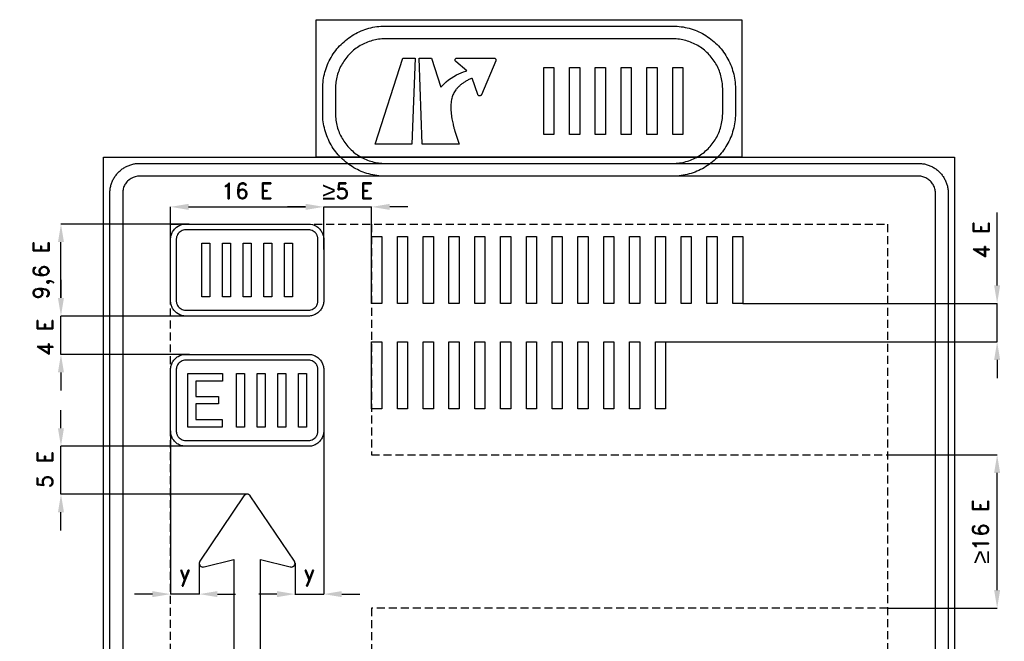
# Model space of a CAD drawing. Header units: millimetres. Extents: x -17 to 5007, y -142 to 5863.
# Tile 2 of 2: x -17 to 4611, y 2943 to 5863. Entities that reach past the tile are written whole.
import ezdxf

# ---------------------------------------------------------------- set-up
doc = ezdxf.new("R2010")
doc.units = ezdxf.units.MM
doc.header["$LTSCALE"] = 5
doc.linetypes.add('ČÁRKOVANÁX2', pattern=[1.5, 1, -0.5])
doc.layers.add('Kóty', color=2, linetype='Continuous')
doc.layers.add('Značka', color=7, linetype='Continuous')
doc.styles.get("Standard").update_dxf_attribs({"font": 'romand.shx', "height": 75})
doc.dimstyles.get("Standard").update_dxf_attribs({"dimtxt": 75, "dimasz": 85, "dimexe": 0.18, "dimexo": 0.0625, "dimgap": 37.5, "dimtad": 1, "dimdec": 0, "dimzin": 0, "dimdsep": 46, "dimtxsty": 'Standard', "dimcen": 0.09, "dimadec": 0, "dimazin": 0, "dimtfac": 1, "dimtdec": 0, "dimtofl": 0, "dimtmove": 0, "dimatfit": 3, "dimfxl": 1, "dimtolj": 1, "dimtzin": 0, "dimarcsym": 0})

# ---------------------------------------------------------------- blocks, each defined once
blk = doc.blocks.new('*D3')
at = {"layer": 'Defpoints', "color": 0, "transparency": 16777216}
for p in [(1412.3, 3973.2), (1277.3, 3309.4), (1412.3, 3164.2)]:
    blk.add_point(p, dxfattribs=at)
at = {"layer": 'Kóty', "color": 0, "lineweight": -2, "transparency": 16777216}
for p, q in [((1412.3, 3973.1), (1412.3, 3164)), ((1277.3, 3309.4), (1277.3, 3164)), ((1192.3, 3164.2), (1107.3, 3164.2)), ((1497.3, 3164.2), (1582.3, 3164.2))]:
    blk.add_line(p, q, dxfattribs=at)
at = {"layer": 'Kóty', "color": 0, "transparency": 16777216}
for points in [[(1192.3, 3178.3), (1192.3, 3150), (1277.3, 3164.2)], [(1497.3, 3178.3), (1497.3, 3150), (1412.3, 3164.2)]]:
    blk.add_solid(points, dxfattribs=at)
at = {"layer": 'Kóty', "color": 0, "transparency": 16777216, "insert": (1344.8, 3251.7), "char_height": 75, "attachment_point": 5}
blk.add_mtext('\\A1;y', dxfattribs=at)
blk = doc.blocks.new('*D4')
at = {"layer": 'Defpoints', "color": 0, "transparency": 16777216}
for p in [(692.3, 3930.5), (827.3, 3308.3), (692.3, 3164.2)]:
    blk.add_point(p, dxfattribs=at)
at = {"layer": 'Kóty', "color": 0, "lineweight": -2, "transparency": 16777216}
for p, q in [((692.3, 3930.5), (692.3, 3164)), ((827.3, 3308.2), (827.3, 3164)), ((607.3, 3164.2), (522.3, 3164.2)), ((912.3, 3164.2), (997.3, 3164.2))]:
    blk.add_line(p, q, dxfattribs=at)
at = {"layer": 'Kóty', "color": 0, "transparency": 16777216}
for points in [[(607.3, 3178.3), (607.3, 3150), (692.3, 3164.2)], [(912.3, 3178.3), (912.3, 3150), (827.3, 3164.2)]]:
    blk.add_solid(points, dxfattribs=at)
at = {"layer": 'Kóty', "color": 0, "transparency": 16777216, "insert": (759.8, 3251.7), "char_height": 75, "attachment_point": 5}
blk.add_mtext('\\A1;y', dxfattribs=at)
blk = doc.blocks.new('*D5')
at = {"layer": 'Defpoints', "color": 0, "transparency": 16777216}
for p in [(4062.3, 3818.3), (4577.3, 3818.3), (4062.3, 3098.3)]:
    blk.add_point(p, dxfattribs=at)
at = {"layer": 'Kóty', "color": 0, "lineweight": -2, "transparency": 16777216}
for p, q in [((4062.3, 3818.3), (4577.5, 3818.3)), ((4577.3, 3183.3), (4577.3, 3733.3)), ((4062.3, 3098.3), (4577.5, 3098.3))]:
    blk.add_line(p, q, dxfattribs=at)
at = {"layer": 'Kóty', "color": 0, "transparency": 16777216}
for points in [[(4563.1, 3733.3), (4591.4, 3733.3), (4577.3, 3818.3)], [(4563.1, 3183.3), (4591.4, 3183.3), (4577.3, 3098.3)]]:
    blk.add_solid(points, dxfattribs=at)
at = {"layer": 'Kóty', "color": 0, "transparency": 16777216, "insert": (4499.2, 3458.3), "char_height": 75, "attachment_point": 5, "rotation": 90}
blk.add_mtext('\\A1;{\\fArial|b0|i0|c238|p34;\\H1.08333x;≥}16 E', dxfattribs=at)
blk = doc.blocks.new('*D8')
at = {"layer": 'Defpoints', "color": 0, "transparency": 16777216}
for p in [(177.3, 4902.5), (779.9, 4902.5), (779.9, 4470.5)]:
    blk.add_point(p, dxfattribs=at)
at = {"layer": 'Kóty', "color": 0, "lineweight": -2, "transparency": 16777216}
for p, q in [((779.8, 4902.5), (177.1, 4902.5)), ((177.3, 4555.5), (177.3, 4817.5)), ((779.8, 4470.5), (177.1, 4470.5))]:
    blk.add_line(p, q, dxfattribs=at)
at = {"layer": 'Kóty', "color": 0, "transparency": 16777216}
for points in [[(163.1, 4817.5), (191.4, 4817.5), (177.3, 4902.5)], [(163.1, 4555.5), (191.4, 4555.5), (177.3, 4470.5)]]:
    blk.add_solid(points, dxfattribs=at)
at = {"layer": 'Kóty', "color": 0, "transparency": 16777216, "insert": (95.1, 4686.5), "char_height": 75, "attachment_point": 5, "rotation": 90}
blk.add_mtext('\\A1;9,6 E', dxfattribs=at)
blk = doc.blocks.new('*D9')
at = {"layer": 'Defpoints', "color": 0, "transparency": 16777216}
for p in [(1412.3, 4983.3), (692.3, 4830.5), (1412.3, 4807.3)]:
    blk.add_point(p, dxfattribs=at)
at = {"layer": 'Kóty', "color": 0, "lineweight": -2, "transparency": 16777216}
for p, q in [((692.3, 4830.6), (692.3, 4983.5)), ((777.3, 4983.3), (1327.3, 4983.3)), ((1412.3, 4807.4), (1412.3, 4983.5))]:
    blk.add_line(p, q, dxfattribs=at)
at = {"layer": 'Kóty', "color": 0, "transparency": 16777216}
for points in [[(777.3, 4997.5), (777.3, 4969.2), (692.3, 4983.3)], [(1327.3, 4997.5), (1327.3, 4969.2), (1412.3, 4983.3)]]:
    blk.add_solid(points, dxfattribs=at)
at = {"layer": 'Kóty', "color": 0, "transparency": 16777216, "insert": (1052.3, 5058.3), "char_height": 75, "attachment_point": 5}
blk.add_mtext('\\A1;16 E', dxfattribs=at)

msp = doc.modelspace()

# ---------------------------------------------------------------- linework, layer by layer
at = {"layer": 'Kóty'}
for p, q in [((1327.3, 4983.2), (1242.3, 4983.2)), ((1412.3, 4783.6), (1412.3, 4983.3)), ((1637.3, 4844), (1637.3, 4983.3)), ((1807.3, 4983.2), (1722.3, 4983.2)), ((4577.3, 4614), (4577.3, 4956.2)), ((177.3, 4640.5), (177.3, 4555.5)), ((3382.5, 4529), (4577.5, 4529)), ((779.9, 4470.5), (177.1, 4470.5)), ((3018.7, 4349), (4577.5, 4349)), ((781.5, 4290.5), (177.1, 4290.5)), ((4577.3, 4264), (4577.3, 4179)), ((177.3, 4205.5), (177.3, 4120.5)), ((177.3, 3943.5), (177.3, 4028.5)), ((799.6, 3858.5), (177.1, 3858.5)), ((1052.2, 3633.5), (177.1, 3633.4)), ((177.3, 3463.4), (177.3, 3548.4))]:
    msp.add_line(p, q, dxfattribs=at)
for points in [[(1412.3, 4983.2), (1637.3, 4983.2)], [(4577.3, 4349), (4577.3, 4529)], [(177.3, 4290.5), (177.3, 4470.5)], [(177.1, 3633.4), (177.3, 3858.5)], [(827.8, 3164.2), (692.3, 3164)], [(1276.1, 3164.2), (1412.3, 3164.2)]]:
    msp.add_lwpolyline(points, dxfattribs=at)
for points in [[(1327.3, 4997.3), (1327.3, 4969), (1412.3, 4983.2)], [(1722.3, 4997.3), (1722.3, 4969), (1637.3, 4983.2)], [(4563.1, 4614), (4591.4, 4614), (4577.3, 4529)], [(163.1, 4555.5), (191.4, 4555.5), (177.3, 4470.5)], [(4563.1, 4264), (4591.4, 4264), (4577.3, 4349)], [(163.1, 4205.5), (191.4, 4205.5), (177.3, 4290.5)], [(163.1, 3943.5), (191.4, 3943.5), (177.3, 3858.5)], [(163.1, 3548.4), (191.4, 3548.4), (177.3, 3633.4)]]:
    msp.add_solid(points, dxfattribs=at)
at = {"layer": 'Značka', "color": 6, "linetype": 'ČÁRKOVANÁX2', "ltscale": 7.5}
for p, q in [((1637.3, 4902.5), (1637.3, 3818.3)), ((1637.3, 3818.3), (4062.3, 3818.3)), ((1637.3, 3098.3), (1637.3, 1748.5)), ((4062.3, 3098.3), (1637.3, 3098.3))]:
    msp.add_line(p, q, dxfattribs=at)
at = {"layer": 'Značka', "color": 3}
for points in [[(1377.3, 5217.5), (1377.3, 5862.5), (3377.3, 5862.5), (3377.3, 5217.5), (1377.3, 5217.5)], [(1827.1, 5277.5), (1654.3, 5277.5), (1783.9, 5682.5), (1841.9, 5682.5), (1827.1, 5277.5)], [(2446.3, 5322.5), (2446.3, 5637.5), (2494, 5637.5), (2494, 5322.5), (2446.3, 5322.5)], [(2567.5, 5322.5), (2567.5, 5637.5), (2615.3, 5637.5), (2615.3, 5322.5), (2567.5, 5322.5)], [(2688.8, 5322.5), (2688.8, 5637.5), (2736.5, 5637.5), (2736.5, 5322.5), (2688.8, 5322.5)], [(2810, 5322.5), (2810, 5637.5), (2857.8, 5637.5), (2857.8, 5322.5), (2810, 5322.5)], [(2931.3, 5322.5), (2931.3, 5637.5), (2979, 5637.5), (2979, 5322.5), (2931.3, 5322.5)], [(3052.5, 5322.5), (3052.5, 5637.5), (3100.3, 5637.5), (3100.3, 5322.5), (3052.5, 5322.5)], [(377.3, 272.5), (377.3, 5217.5), (4377.3, 5217.5), (4377.3, 272.5), (377.3, 272.5)], [(1637.3, 4529), (1637.3, 4844), (1685, 4844), (1685, 4529), (1637.3, 4529)], [(1758.5, 4529), (1758.5, 4844), (1806.3, 4844), (1806.3, 4529), (1758.5, 4529)], [(1879.8, 4529), (1879.8, 4844), (1927.5, 4844), (1927.5, 4529), (1879.8, 4529)], [(2001, 4529), (2001, 4844), (2048.7, 4844), (2048.7, 4529), (2001, 4529)], [(2122.2, 4529), (2122.2, 4844), (2170, 4844), (2170, 4529), (2122.2, 4529)], [(2243.5, 4529), (2243.5, 4844), (2291.2, 4844), (2291.2, 4529), (2243.5, 4529)], [(2364.7, 4529), (2364.7, 4844), (2412.5, 4844), (2412.5, 4529), (2364.7, 4529)], [(2486, 4529), (2486, 4844), (2533.7, 4844), (2533.7, 4529), (2486, 4529)], [(2607.2, 4529), (2607.2, 4844), (2655, 4844), (2655, 4529), (2607.2, 4529)], [(2728.5, 4529), (2728.5, 4844), (2776.2, 4844), (2776.2, 4529), (2728.5, 4529)], [(2849.7, 4529), (2849.7, 4844), (2897.4, 4844), (2897.4, 4529), (2849.7, 4529)], [(2970.9, 4529), (2970.9, 4844), (3018.7, 4844), (3018.7, 4529), (2970.9, 4529)], [(3092.2, 4529), (3092.2, 4844), (3139.9, 4844), (3139.9, 4529), (3092.2, 4529)], [(3213.4, 4529), (3213.4, 4844), (3261.2, 4844), (3261.2, 4529), (3213.4, 4529)], [(3334.7, 4529), (3334.7, 4844), (3382.4, 4844), (3382.4, 4529), (3334.7, 4529)], [(1637.3, 4034), (1637.3, 4349), (1685, 4349), (1685, 4034), (1637.3, 4034)], [(1758.5, 4034), (1758.5, 4349), (1806.3, 4349), (1806.3, 4034), (1758.5, 4034)], [(1879.8, 4034), (1879.8, 4349), (1927.5, 4349), (1927.5, 4034), (1879.8, 4034)], [(2001, 4034), (2001, 4349), (2048.7, 4349), (2048.7, 4034), (2001, 4034)], [(2122.2, 4034), (2122.2, 4349), (2170, 4349), (2170, 4034), (2122.2, 4034)], [(2243.5, 4034), (2243.5, 4349), (2291.2, 4349), (2291.2, 4034), (2243.5, 4034)], [(2364.7, 4034), (2364.7, 4349), (2412.5, 4349), (2412.5, 4034), (2364.7, 4034)], [(2486, 4034), (2486, 4349), (2533.7, 4349), (2533.7, 4034), (2486, 4034)], [(2607.2, 4034), (2607.2, 4349), (2655, 4349), (2655, 4034), (2607.2, 4034)], [(2728.5, 4034), (2728.5, 4349), (2776.2, 4349), (2776.2, 4034), (2728.5, 4034)], [(2849.7, 4034), (2849.7, 4349), (2897.4, 4349), (2897.4, 4034), (2849.7, 4034)], [(2970.9, 4034), (2970.9, 4349), (3018.7, 4349), (3018.7, 4034), (2970.9, 4034)], [(773.3, 3948.5), (773.3, 4200.5), (935.9, 4200.5), (935.9, 4164.2), (811.5, 4164.2), (811.5, 4092.3), (917.5, 4092.3), (917.5, 4058.6), (811.5, 4058.6), (811.5, 3984.3), (935.6, 3984.3), (935.6, 3948.5), (773.3, 3948.5)], [(1002.1, 3948.5), (1002.1, 4200.5), (1040.3, 4200.5), (1040.3, 3948.5), (1002.1, 3948.5)], [(1099.1, 3948.5), (1099.1, 4200.5), (1137.3, 4200.5), (1137.3, 3948.5), (1099.1, 3948.5)], [(1196.1, 3948.5), (1196.1, 4200.5), (1234.3, 4200.5), (1234.3, 3948.5), (1196.1, 3948.5)], [(1293.1, 3948.5), (1293.1, 4200.5), (1331.3, 4200.5), (1331.3, 3948.5), (1293.1, 3948.5)], [(1115.3, 1144.5), (1115.3, 3327.5), (1254.8, 3292.1)]]:
    msp.add_lwpolyline(points, dxfattribs=at)
for points in [[(1702.3, 5127.5), (1701.1, 5127.5), (1700, 5127.5, -0.032194), (1661.9, 5130.2, -0.035446), (1624.4, 5138, -0.036276), (1588.2, 5150.2, -0.034428), (1554.1, 5167.4, -0.033715), (1522.3, 5188.6, -0.034078), (1493.7, 5213.9, -0.034199), (1468.4, 5242.5, -0.034236), (1447.2, 5274.3, -0.034045), (1430.1, 5308.5, -0.033412), (1417.7, 5344.7, -0.034121), (1409.8, 5382.1, -0.036749), (1407.3, 5420.2), (1407.3, 5421.4), (1407.3, 5422.5), (1407.3, 5537.5), (1407.3, 5538.7, -0.00074), (1407.3, 5539.8, -0.032178), (1410, 5577.9, -0.035439), (1417.7, 5615.4, -0.036264), (1430, 5651.6, -0.034423), (1447.2, 5685.7, -0.033716), (1468.4, 5717.5, -0.034085), (1493.7, 5746.1, -0.034213), (1522.3, 5771.4, -0.034234), (1554.1, 5792.6, -0.034049), (1588.3, 5809.7, -0.033422), (1624.4, 5822.1, -0.034131), (1661.9, 5830, -0.036757), (1700, 5832.5), (1701.1, 5832.5), (1702.3, 5832.5), (3052.3, 5832.5), (3053.4, 5832.5), (3054.6, 5832.5, -0.032193), (3092.7, 5829.8, -0.035446), (3130.1, 5822.1, -0.036277), (3166.3, 5809.8, -0.034428), (3200.4, 5792.6, -0.033716), (3232.2, 5771.4, -0.034084), (3260.9, 5746.1, -0.034204), (3286.2, 5717.5, -0.034236), (3307.4, 5685.7, -0.034042), (3324.5, 5651.5, -0.033406), (3336.8, 5615.4, -0.034128), (3344.7, 5577.9, -0.036739), (3347.3, 5539.8), (3347.3, 5538.7), (3347.3, 5537.5), (3347.3, 5422.5), (3347.3, 5421.4), (3347.3, 5420.2, -0.032175), (3344.6, 5382.1, -0.035445), (3336.8, 5344.7, -0.036261), (3324.6, 5308.5, -0.034411), (3307.4, 5274.3, -0.033711), (3286.2, 5242.6, -0.034085), (3260.9, 5213.9, -0.034222), (3232.2, 5188.6, -0.034237), (3200.4, 5167.4, -0.034051), (3166.3, 5150.3, -0.033424), (3130.1, 5138, -0.034132), (3092.7, 5130.1, -0.036758), (3054.6, 5127.5), (3053.4, 5127.5), (3052.3, 5127.5), (1702.3, 5127.5)], [(1702.3, 5187.5), (3052.3, 5187.5), (3053.2, 5187.5), (3054.1, 5187.5, 0.032173), (3084.5, 5189.6, 0.035458), (3114.3, 5195.8, 0.036275), (3143.1, 5205.6, 0.034418), (3170.3, 5219.3, 0.033735), (3195.6, 5236.2, 0.03409), (3218.4, 5256.3, 0.034199), (3238.6, 5279.1, 0.034224), (3255.5, 5304.5, 0.034055), (3269.1, 5331.7, 0.033424), (3278.9, 5360.5, 0.034137), (3285.2, 5390.3, 0.036743), (3287.3, 5420.7, 0.001058), (3287.3, 5421.6), (3287.3, 5422.5), (3287.3, 5537.5), (3287.3, 5538.4), (3287.3, 5539.4, 0.032187), (3285.1, 5569.7, 0.035444), (3278.9, 5599.5, 0.036273), (3269.2, 5628.4, 0.034418), (3255.5, 5655.5, 0.033725), (3238.6, 5680.9, 0.034074), (3218.4, 5703.7, 0.034215), (3195.6, 5723.9, 0.034231), (3170.3, 5740.7, 0.034048), (3143.1, 5754.3, 0.033393), (3114.3, 5764.2, 0.034133), (3084.5, 5770.5, 0.036759), (3054.1, 5772.5), (3053.2, 5772.5), (3052.3, 5772.5), (1702.3, 5772.5), (1701.4, 5772.5), (1700.4, 5772.5, 0.032173), (1670.1, 5770.4, 0.035459), (1640.3, 5764.2, 0.036274), (1611.4, 5754.4, 0.034424), (1584.2, 5740.7, 0.033732), (1558.9, 5723.8, 0.034093), (1536.1, 5703.7, 0.034205), (1515.9, 5680.9, 0.034231), (1499.1, 5655.5, 0.034055), (1485.5, 5628.3, 0.033417), (1475.6, 5599.5, 0.034129), (1469.3, 5569.7, 0.036743), (1467.3, 5539.4, 0.000794), (1467.3, 5538.4), (1467.3, 5537.5), (1467.3, 5422.5), (1467.3, 5421.6), (1467.3, 5420.7, 0.032171), (1469.4, 5390.3, 0.035444), (1475.6, 5360.5, 0.036265), (1485.4, 5331.7, 0.034426), (1499.1, 5304.5, 0.033729), (1516, 5279.2, 0.034083), (1536.1, 5256.3, 0.034212), (1558.9, 5236.2, 0.034229), (1584.2, 5219.3, 0.034046), (1611.4, 5205.7, 0.033397), (1640.3, 5195.8, 0.034137), (1670.1, 5189.5, 0.03676), (1700.4, 5187.5), (1701.4, 5187.5), (1702.3, 5187.5)], [(1875.7, 5277.5), (1860.8, 5682.5), (1918.9, 5682.5), (1962.6, 5546), (1964.1, 5547.7), (1965.6, 5549.3), (1976.4, 5560.2), (1987.9, 5570.4), (1999.3, 5579.5), (2011.3, 5588), (2023.6, 5595.8), (2036.3, 5602.9), (2046.8, 5608.2), (2057.5, 5612.9), (2069.1, 5617.5), (2080.9, 5621.5), (2083, 5622.1), (2085.1, 5622.8), (2033, 5666.5), (2032.9, 5666.6), (2032.8, 5666.7), (2032.2, 5667.3), (2031.7, 5667.9), (2031.3, 5668.5), (2030.9, 5669.2), (2030.6, 5669.9), (2030.3, 5670.6), (2030.1, 5671.2), (2030, 5671.8), (2029.9, 5672.5), (2029.9, 5673.2), (2029.9, 5673.3), (2029.9, 5673.4), (2029.9, 5673.6), (2029.9, 5673.8), (2029.9, 5674.3), (2030, 5674.7), (2030.2, 5675.8), (2030.5, 5676.8), (2031.2, 5678.1), (2032, 5679.2), (2032.9, 5680.2), (2034.1, 5681.1), (2035.1, 5681.6), (2036.1, 5682.1), (2037.3, 5682.4), (2038.5, 5682.5), (2038.8, 5682.5), (2039, 5682.5), (2212.2, 5682.5), (2212.4, 5682.5), (2212.6, 5682.5), (2214.1, 5682.3), (2215.6, 5681.9), (2216.9, 5681.2), (2218, 5680.4), (2219, 5679.4), (2219.9, 5678.3), (2220.4, 5677.3), (2220.8, 5676.3), (2221.2, 5674.8, -0.045576), (2221.3, 5673.4, -0.013193), (2221.3, 5673), (2221.3, 5672.5), (2221.2, 5672.2), (2221.2, 5671.8), (2221.1, 5671.4), (2221, 5671.1), (2220.9, 5670.8), (2220.8, 5670.5), (2220.7, 5670.2), (2220.6, 5670), (2220.6, 5669.9), (2220.6, 5669.9), (2153.5, 5510.2), (2153.4, 5510), (2153.4, 5509.9), (2152.8, 5508.9), (2152.2, 5508), (2151.5, 5507.2), (2150.7, 5506.5), (2149.8, 5505.9), (2148.9, 5505.4), (2148.1, 5505.1), (2147.2, 5504.9), (2146.3, 5504.7), (2145.4, 5504.6), (2145.3, 5504.6), (2145.1, 5504.6), (2144.9, 5504.6), (2144.7, 5504.6), (2144.4, 5504.6), (2144.1, 5504.7), (2143.2, 5504.8), (2142.4, 5505), (2141.3, 5505.4), (2140.3, 5505.9), (2139.4, 5506.6), (2138.6, 5507.3), (2138, 5508), (2137.5, 5508.7), (2137, 5509.6), (2136.6, 5510.5), (2136.5, 5510.6), (2136.4, 5510.8), (2110.7, 5587.7), (2108.4, 5586.9), (2106.1, 5586, 0.022493), (2091, 5579.3, 0.024401), (2076.5, 5571.2, 0.023289), (2064, 5562.9, 0.023887), (2052.3, 5553.4, 0.024392), (2042.2, 5543.6, 0.027816), (2033.1, 5532.8, 0.022844), (2027.1, 5524, 0.02384), (2021.9, 5514.8, 0.027907), (2017.5, 5505, 0.035327), (2014.4, 5494.7), (2014, 5492.9), (2013.6, 5491.1), (2013.3, 5489.6), (2013, 5487.8), (2012.7, 5486, 0.020215), (2010.8, 5472.1, 0.017014), (2010, 5458.2, 0.015131), (2010, 5443.6, 0.012797), (2010.8, 5428.9, 0.012175), (2012.3, 5413.2, 0.011447), (2014.6, 5397.5, 0.008902), (2017, 5384.4, 0.008025), (2019.9, 5371.4, 0.008849), (2023.4, 5357.3, 0.009907), (2027.5, 5343.3), (2028.3, 5340.8), (2029.1, 5338.3), (2048.5, 5277.5), (1875.7, 5277.5)], [(407.3, 442.5), (407.3, 5047.5), (407.3, 5048.1, -0.000704), (407.3, 5048.6, -0.032179), (408.5, 5066.7, -0.035438), (412.2, 5084.5, -0.036265), (418, 5101.6, -0.034427), (426.2, 5117.8, -0.033708), (436.3, 5132.9, -0.034071), (448.3, 5146.5, -0.034207), (461.9, 5158.5, -0.034231), (477, 5168.6, -0.034014), (493.2, 5176.7, -0.03341), (510.3, 5182.6, -0.034149), (528.1, 5186.3, -0.036731), (546.2, 5187.5), (546.7, 5187.5), (547.3, 5187.5), (4207.3, 5187.5), (4207.8, 5187.5), (4208.4, 5187.5, -0.032167), (4226.5, 5186.2, -0.035453), (4244.2, 5182.6, -0.036279), (4261.4, 5176.7, -0.034431), (4277.6, 5168.6, -0.033715), (4292.7, 5158.5, -0.034084), (4306.3, 5146.5, -0.034211), (4318.3, 5132.9, -0.034219), (4328.3, 5117.8, -0.03404), (4336.4, 5101.6, -0.033412), (4342.3, 5084.5, -0.034122), (4346.1, 5066.7, -0.036757), (4347.3, 5048.6), (4347.3, 5048.1), (4347.3, 5047.5), (4347.3, 442.5)], [(4287.3, 442.5), (4287.3, 5047.5), (4287.3, 5047.8), (4287.3, 5048.1, 0.032183), (4286.5, 5058.5, 0.035447), (4284.4, 5068.6, 0.036274), (4281.1, 5078.4, 0.034425), (4276.5, 5087.7, 0.033755), (4270.7, 5096.3, 0.034097), (4263.8, 5104.1, 0.034164), (4256.1, 5110.9, 0.034206), (4247.5, 5116.7, 0.034035), (4238.2, 5121.3, 0.03347), (4228.4, 5124.7, 0.034127), (4218.2, 5126.8, 0.036766), (4207.9, 5127.5), (4207.6, 5127.5), (4207.3, 5127.5), (547.3, 5127.5), (547, 5127.5), (546.6, 5127.5), (536.3, 5126.8), (526.2, 5124.7), (516.4, 5121.4), (507.1, 5116.7), (498.5, 5110.9), (490.7, 5104.1, 0.034235), (483.8, 5096.3, 0.034206), (478.1, 5087.7, 0.034031), (473.5, 5078.4, 0.03342), (470.1, 5068.6, 0.034122), (468, 5058.5, 0.036744), (467.3, 5048.1), (467.3, 5047.8), (467.3, 5047.5), (467.3, 442.5)], [(764.3, 4470.5), (764, 4470.5), (763.7, 4470.5), (754.4, 4471.2), (745.3, 4473.1), (736.4, 4476.1), (728.1, 4480.3), (720.4, 4485.4, -0.034133), (713.4, 4491.6, -0.034169), (707.2, 4498.6, -0.034207), (702, 4506.4, -0.034059), (697.8, 4514.7, -0.033411), (694.8, 4523.5, -0.034139), (692.9, 4532.7, -0.036746), (692.3, 4541.9), (692.3, 4542.2), (692.3, 4542.5), (692.3, 4830.5), (692.3, 4830.8), (692.3, 4831.1, -0.032183), (692.9, 4840.4, -0.035432), (694.8, 4849.5, -0.036254), (697.8, 4858.3, -0.03441), (702, 4866.7, -0.03375), (707.2, 4874.4, -0.034092), (713.4, 4881.4, -0.034242), (720.4, 4887.6), (728.1, 4892.8), (736.4, 4896.9), (745.3, 4900), (754.4, 4901.9), (763.7, 4902.5), (764, 4902.5), (764.3, 4902.5), (1340.3, 4902.5), (1340.6, 4902.5), (1340.8, 4902.5), (1350.1, 4901.9), (1359.3, 4900), (1368.1, 4897), (1376.4, 4892.8, -0.033788), (1384.2, 4887.6, -0.034133), (1391.2, 4881.4, -0.034172), (1397.4, 4874.4, -0.034207), (1402.5, 4866.7, -0.034056), (1406.7, 4858.3, -0.033411), (1409.7, 4849.5, -0.034142), (1411.7, 4840.4, -0.036746), (1412.3, 4831.1), (1412.3, 4830.8), (1412.3, 4830.5), (1412.3, 4542.5), (1412.3, 4542.2), (1412.3, 4541.9, -0.03218), (1411.6, 4532.7, -0.035439), (1409.7, 4523.5, -0.036245), (1406.7, 4514.7, -0.034399), (1402.5, 4506.4, -0.033747), (1397.4, 4498.6, -0.034092), (1391.2, 4491.6, -0.034244), (1384.2, 4485.4, -0.034223), (1376.4, 4480.3, -0.034099), (1368.1, 4476.1, -0.0334), (1359.3, 4473.1, -0.034084), (1350.1, 4471.1, -0.036811), (1340.8, 4470.5), (1340.6, 4470.5), (1340.3, 4470.5), (764.3, 4470.5)], [(764.3, 3858.5), (764, 3858.5), (763.7, 3858.5), (754.4, 3859.2, -0.035426), (745.3, 3861.1, -0.036272), (736.4, 3864.1, -0.034444), (728.1, 3868.3, -0.033721), (720.4, 3873.4, -0.034073), (713.4, 3879.6, -0.034221), (707.2, 3886.6, -0.034222), (702, 3894.4, -0.034047), (697.8, 3902.7, -0.033411), (694.8, 3911.5, -0.03413), (692.9, 3920.7, -0.036746), (692.3, 3929.9), (692.3, 3930.2), (692.3, 3930.5), (692.3, 4218.5), (692.3, 4218.8), (692.3, 4219.1, -0.032179), (692.9, 4228.4, -0.035449), (694.8, 4237.5, -0.036279), (697.8, 4246.3, -0.034434), (702, 4254.7, -0.033705), (707.2, 4262.4, -0.034075), (713.4, 4269.4, -0.034222), (720.4, 4275.6, -0.034249), (728.1, 4280.8), (736.4, 4284.9), (745.3, 4288), (754.4, 4289.9), (763.7, 4290.5), (764, 4290.5), (764.3, 4290.5), (1340.3, 4290.5), (1340.6, 4290.5), (1340.8, 4290.5), (1350.1, 4289.9, -0.035427), (1359.3, 4288, -0.036273), (1368.1, 4285, -0.034439), (1376.4, 4280.8, -0.033723), (1384.2, 4275.6, -0.034073), (1391.2, 4269.4, -0.034223), (1397.4, 4262.4, -0.034222), (1402.5, 4254.7, -0.034044), (1406.7, 4246.3, -0.033411), (1409.7, 4237.5, -0.034133), (1411.7, 4228.4, -0.036746), (1412.3, 4219.1), (1412.3, 4218.8), (1412.3, 4218.5), (1412.3, 3930.5), (1412.3, 3930.2), (1412.3, 3929.9, -0.032176), (1411.6, 3920.7, -0.035456), (1409.7, 3911.5, -0.036269), (1406.7, 3902.7, -0.034422), (1402.5, 3894.4, -0.033702), (1397.4, 3886.6, -0.034075), (1391.2, 3879.6, -0.034224), (1384.2, 3873.4, -0.034246), (1376.4, 3868.3, -0.034029), (1368.1, 3864.1, -0.033376), (1359.3, 3861.1, -0.034135), (1350.1, 3859.1, -0.036733), (1340.8, 3858.5), (1340.6, 3858.5), (1340.3, 3858.5), (764.3, 3858.5)], [(764.3, 3858.5), (764, 3858.5), (763.7, 3858.5), (754.4, 3859.2, -0.035426), (745.3, 3861.1, -0.036272), (736.4, 3864.1, -0.034444), (728.1, 3868.3, -0.033721), (720.4, 3873.4, -0.034073), (713.4, 3879.6, -0.034221), (707.2, 3886.6, -0.034222), (702, 3894.4, -0.034047), (697.8, 3902.7, -0.033411), (694.8, 3911.5, -0.03413), (692.9, 3920.7, -0.036746), (692.3, 3929.9), (692.3, 3930.2), (692.3, 3930.5), (692.3, 4218.5), (692.3, 4218.8), (692.3, 4219.1, -0.032179), (692.9, 4228.4, -0.035449), (694.8, 4237.5, -0.036279), (697.8, 4246.3, -0.034434), (702, 4254.7, -0.033705), (707.2, 4262.4, -0.034075), (713.4, 4269.4, -0.034222), (720.4, 4275.6, -0.034249), (728.1, 4280.8), (736.4, 4284.9), (745.3, 4288), (754.4, 4289.9), (763.7, 4290.5), (764, 4290.5), (764.3, 4290.5), (1340.3, 4290.5), (1340.6, 4290.5), (1340.8, 4290.5), (1350.1, 4289.9, -0.035427), (1359.3, 4288, -0.036273), (1368.1, 4285, -0.034439), (1376.4, 4280.8, -0.033723), (1384.2, 4275.6, -0.034073), (1391.2, 4269.4, -0.034223), (1397.4, 4262.4, -0.034222), (1402.5, 4254.7, -0.034044), (1406.7, 4246.3, -0.033411), (1409.7, 4237.5, -0.034133), (1411.7, 4228.4, -0.036746), (1412.3, 4219.1), (1412.3, 4218.8), (1412.3, 4218.5), (1412.3, 3930.5), (1412.3, 3930.2), (1412.3, 3929.9, -0.032176), (1411.6, 3920.7, -0.035456), (1409.7, 3911.5, -0.036269), (1406.7, 3902.7, -0.034422), (1402.5, 3894.4, -0.033702), (1397.4, 3886.6, -0.034075), (1391.2, 3879.6, -0.034224), (1384.2, 3873.4, -0.034246), (1376.4, 3868.3, -0.034029), (1368.1, 3864.1, -0.033376), (1359.3, 3861.1, -0.034135), (1350.1, 3859.1, -0.036733), (1340.8, 3858.5), (1340.6, 3858.5), (1340.3, 3858.5), (764.3, 3858.5)], [(764.3, 3885.5), (1340.3, 3885.5), (1340.5, 3885.5), (1340.6, 3885.5), (1346.4, 3885.9), (1352.2, 3887.1), (1357.7, 3889), (1362.9, 3891.6), (1367.7, 3894.8), (1372.1, 3898.7, 0.034224), (1376, 3903.1, 0.034234), (1379.2, 3907.9, 0.034057), (1381.8, 3913.1, 0.033415), (1383.7, 3918.6, 0.034119), (1384.9, 3924.4, 0.036737), (1385.3, 3930.2), (1385.3, 3930.3), (1385.3, 3930.5), (1385.3, 4218.5), (1385.3, 4218.7), (1385.3, 4218.9, 0.03219), (1384.9, 4224.7, 0.035433), (1383.7, 4230.4, 0.036261), (1381.8, 4235.9, 0.0344), (1379.2, 4241.1, 0.033722), (1376, 4246, 0.034052), (1372.1, 4250.3), (1367.7, 4254.2), (1362.9, 4257.4), (1357.7, 4260), (1352.2, 4261.9), (1346.4, 4263.1), (1340.6, 4263.5), (1340.5, 4263.5), (1340.3, 4263.5), (764.3, 4263.5), (764.1, 4263.5), (763.9, 4263.5), (758.1, 4263.1), (752.4, 4261.9), (746.9, 4260.1), (741.7, 4257.4), (736.8, 4254.2), (732.5, 4250.3), (728.6, 4246), (725.4, 4241.1, 0.034043), (722.8, 4235.9, 0.03341), (720.9, 4230.4, 0.034119), (719.7, 4224.7, 0.036742), (719.3, 4218.9, 0.000863), (719.3, 4218.7), (719.3, 4218.5), (719.3, 3930.5), (719.3, 3930.3), (719.3, 3930.2, 0.032174), (719.7, 3924.4, 0.035433), (720.9, 3918.6, 0.036275), (722.7, 3913.1, 0.034405), (725.4, 3907.9, 0.033713), (728.6, 3903.1), (732.5, 3898.7), (736.8, 3894.8), (741.7, 3891.6), (746.9, 3889), (752.4, 3887.1), (758.1, 3885.9), (763.9, 3885.5), (764.1, 3885.5), (764.3, 3885.5)], [(1254.8, 3292.1), (1255.7, 3291.9), (1256.5, 3291.7), (1260, 3291.5), (1263.5, 3292, 0.064177), (1267.5, 3293.5, 0.064182), (1271.1, 3295.9, 0.06399), (1274, 3299.2, 0.063895), (1276.1, 3303, 0.063532), (1277.1, 3307.2, 0.062374), (1277.2, 3311.5, 0.051626), (1276.5, 3314.9, 0.05627), (1275.1, 3318.1), (1274.6, 3318.9), (1274.2, 3319.6), (1067.2, 3625.6), (1066.7, 3626.3), (1066.1, 3627, 0.052033), (1063.7, 3629.5), (1060.7, 3631.4, 0.064843), (1056.6, 3633, 0.065073), (1052.3, 3633.5, 0.064732), (1047.9, 3633, 0.063147), (1043.8, 3631.4), (1040.9, 3629.5), (1038.4, 3627), (1037.9, 3626.3), (1037.4, 3625.6), (830.4, 3319.6), (829.9, 3318.9), (829.5, 3318.1, 0.051489), (828.1, 3314.9, 0.051583), (827.4, 3311.5, 0.064182), (827.4, 3307.2, 0.064128), (828.5, 3303, 0.064045), (830.5, 3299.2, 0.063862), (833.4, 3295.9, 0.063482), (837, 3293.5, 0.062357), (841.1, 3292), (844.6, 3291.5), (848, 3291.7), (848.9, 3291.9), (849.7, 3292.1), (989.3, 3327.5), (989.3, 587.5)]]:
    msp.add_lwpolyline(points, format="xyb", dxfattribs=at)
at = {"layer": 'Značka', "color": 6, "linetype": 'ČÁRKOVANÁX2', "ltscale": 7.5}
msp.add_lwpolyline([(692.3, 587.5), (692.3, 4902.5), (4062.3, 4902.5), (4062.3, 587.5), (692.3, 587.5)], dxfattribs=at)
at = {"layer": 'Značka', "color": 1}
for points in [[(764.3, 4470.5), (764, 4470.5), (763.7, 4470.5), (754.4, 4471.2), (745.3, 4473.1), (736.4, 4476.1), (728.1, 4480.3), (720.4, 4485.4, -0.034133), (713.4, 4491.6, -0.034169), (707.2, 4498.6, -0.034207), (702, 4506.4, -0.034059), (697.8, 4514.7, -0.033411), (694.8, 4523.5, -0.034139), (692.9, 4532.7, -0.036746), (692.3, 4541.9), (692.3, 4542.2), (692.3, 4542.5), (692.3, 4830.5), (692.3, 4830.8), (692.3, 4831.1, -0.032183), (692.9, 4840.4, -0.035432), (694.8, 4849.5, -0.036254), (697.8, 4858.3, -0.03441), (702, 4866.7, -0.03375), (707.2, 4874.4, -0.034092), (713.4, 4881.4, -0.034242), (720.4, 4887.6), (728.1, 4892.8), (736.4, 4896.9), (745.3, 4900), (754.4, 4901.9), (763.7, 4902.5), (764, 4902.5), (764.3, 4902.5), (1340.3, 4902.5), (1340.6, 4902.5), (1340.8, 4902.5), (1350.1, 4901.9), (1359.3, 4900), (1368.1, 4897), (1376.4, 4892.8, -0.033788), (1384.2, 4887.6, -0.034133), (1391.2, 4881.4, -0.034172), (1397.4, 4874.4, -0.034207), (1402.5, 4866.7, -0.034056), (1406.7, 4858.3, -0.033411), (1409.7, 4849.5, -0.034142), (1411.7, 4840.4, -0.036746), (1412.3, 4831.1), (1412.3, 4830.8), (1412.3, 4830.5), (1412.3, 4542.5), (1412.3, 4542.2), (1412.3, 4541.9, -0.03218), (1411.6, 4532.7, -0.035439), (1409.7, 4523.5, -0.036245), (1406.7, 4514.7, -0.034399), (1402.5, 4506.4, -0.033747), (1397.4, 4498.6, -0.034092), (1391.2, 4491.6, -0.034244), (1384.2, 4485.4, -0.034223), (1376.4, 4480.3, -0.034099), (1368.1, 4476.1, -0.0334), (1359.3, 4473.1, -0.034084), (1350.1, 4471.1, -0.036811), (1340.8, 4470.5), (1340.6, 4470.5), (1340.3, 4470.5), (764.3, 4470.5)], [(764.3, 4497.5), (1340.3, 4497.5), (1340.5, 4497.5), (1340.6, 4497.5), (1346.4, 4497.9), (1352.2, 4499.1), (1357.7, 4501), (1362.9, 4503.6), (1367.7, 4506.8), (1372.1, 4510.7), (1376, 4515.1, 0.034259), (1379.2, 4519.9, 0.03402), (1381.8, 4525.1, 0.033402), (1383.7, 4530.6, 0.034116), (1384.9, 4536.4, 0.036741), (1385.3, 4542.2, 0.001036), (1385.3, 4542.3), (1385.3, 4542.5), (1385.3, 4830.5), (1385.3, 4830.7), (1385.3, 4830.9, 0.032184), (1384.9, 4836.7, 0.035423), (1383.7, 4842.4, 0.036249), (1381.8, 4847.9, 0.0344), (1379.2, 4853.1, 0.033746), (1376, 4858), (1372.1, 4862.3), (1367.7, 4866.2), (1362.9, 4869.4), (1357.7, 4872), (1352.2, 4873.9), (1346.4, 4875.1), (1340.6, 4875.5), (1340.5, 4875.5), (1340.3, 4875.5), (764.3, 4875.5), (764.1, 4875.5), (763.9, 4875.5), (758.1, 4875.1), (752.4, 4873.9), (746.9, 4872.1), (741.7, 4869.4), (736.8, 4866.2), (732.5, 4862.3), (728.6, 4858), (725.4, 4853.1), (722.8, 4847.9, 0.033398), (720.9, 4842.4, 0.034116), (719.7, 4836.7, 0.036746), (719.3, 4830.9), (719.3, 4830.7), (719.3, 4830.5), (719.3, 4542.5), (719.3, 4542.3), (719.3, 4542.2, 0.032169), (719.7, 4536.4, 0.035423), (720.9, 4530.6, 0.036263), (722.7, 4525.1, 0.034405), (725.4, 4519.9), (728.6, 4515.1), (732.5, 4510.7), (736.8, 4506.8), (741.7, 4503.6), (746.9, 4501), (752.4, 4499.1), (758.1, 4497.9), (763.9, 4497.5), (764.1, 4497.5), (764.3, 4497.5)]]:
    msp.add_lwpolyline(points, format="xyb", dxfattribs=at)
for points in [[(839.2, 4560.5), (839.2, 4812.5), (877.4, 4812.5), (877.4, 4560.5), (839.2, 4560.5)], [(936.2, 4560.5), (936.2, 4812.5), (974.4, 4812.5), (974.4, 4560.5), (936.2, 4560.5)], [(1033.2, 4560.5), (1033.2, 4812.5), (1071.4, 4812.5), (1071.4, 4560.5), (1033.2, 4560.5)], [(1130.2, 4560.5), (1130.2, 4812.5), (1168.4, 4812.5), (1168.4, 4560.5), (1130.2, 4560.5)], [(1227.2, 4560.5), (1227.2, 4812.5), (1265.4, 4812.5), (1265.4, 4560.5), (1227.2, 4560.5)]]:
    msp.add_lwpolyline(points, dxfattribs=at)

# ---------------------------------------------------------------- texts
at = {"layer": 'Kóty', "insert": (1524.6, 5058.2), "char_height": 75, "attachment_point": 5}
msp.add_mtext('{\\fArial|b0|i0|c238|p34;\\H1.08333x;≥\\A1;\\Fromand|c238;\\H0.92308x;5 E}', dxfattribs=at)
at = {"layer": 'Kóty', "char_height": 75, "attachment_point": 5, "rotation": 90}
for s, insert in [('\\A1;4 E', (4502.3, 4827.6)), ('\\A1;4 E', (102.3, 4370.2)), ('\\A1;5 E', (102.3, 3749.6))]:
    msp.add_mtext(s, dxfattribs=dict(at, insert=insert))

# ---------------------------------------------------------------- dimensions: what is measured, and where the dimension line sits
at = {"layer": 'Kóty'}
for base, p1, p2, text, picture, middle in [((1412.3, 4983.3), (692.3, 4830.5), (1412.3, 4807.3), '16 E', '*D9', (1052.3, 5058.3)), ((1412.3, 3164.2), (1277.3, 3309.4), (1412.3, 3973.2), 'y', '*D3', (1344.8, 3251.7)), ((692.3, 3164.2), (827.3, 3308.3), (692.3, 3930.5), 'y', '*D4', (759.8, 3251.7))]:
    dim = msp.add_linear_dim(base=base, p1=p1, p2=p2, text=text, dimstyle='Standard', dxfattribs=at)
    dim.commit()
    dim.dimension.update_dxf_attribs({"geometry": picture, "text_midpoint": middle})
for base, p1, p2, text, picture, middle in [((177.3, 4902.5), (779.9, 4470.5), (779.9, 4902.5), '9,6 E', '*D8', (95.1, 4686.5)), ((4577.3, 3818.3), (4062.3, 3098.3), (4062.3, 3818.3), '{\\fArial|b0|i0|c238|p34;\\H1.08333x;≥}16 E', '*D5', (4499.2, 3458.3))]:
    dim = msp.add_linear_dim(base=base, p1=p1, p2=p2, angle=90, text=text, dimstyle='Standard', dxfattribs=at)
    dim.commit()
    dim.dimension.update_dxf_attribs({"geometry": picture, "text_midpoint": middle})

doc.saveas('drawing.dxf')
